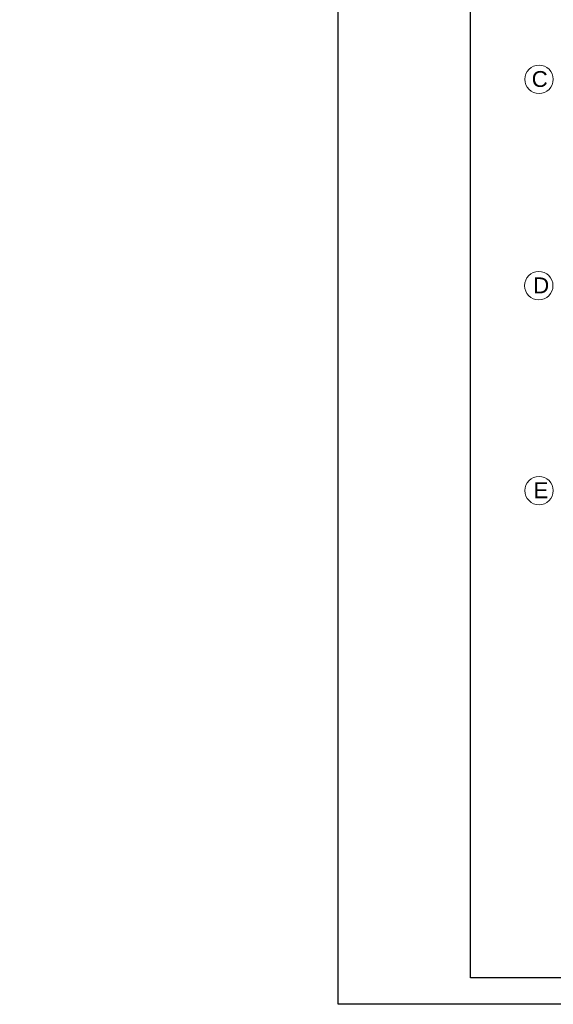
# Model space of a CAD drawing. Header units: millimetres. Extents: x 0 to 27018, y 10208 to 12867.
# Tile 1 of 25: x 10374 to 10878, y 10288 to 11218. Entities that reach past the tile are written whole.
import ezdxf

# ---------------------------------------------------------------- set-up
doc = ezdxf.new("R2010")
doc.units = ezdxf.units.MM
doc.layers.add('opis', color=241, linetype='Continuous', lineweight=13)
doc.layers.add('wymiar', color=13, linetype='Continuous', lineweight=13)
doc.layers.add('Znak północy', color=7, linetype='Continuous')
doc.styles.add('arial CE', font='txt')
doc.styles.add('NOWY 50', font='romans.shx', dxfattribs={"width": 0.75, "height": 10})
doc.dimstyles.new('NOWY 1DO50', dxfattribs={"dimtxt": 20, "dimasz": 5, "dimexe": 5, "dimexo": 5, "dimgap": 2.5, "dimtad": 1, "dimdec": 0, "dimtxsty": 'NOWY 50', "dimblk": 'ARCHTICK', "dimcen": 1.25, "dimdle": 5, "dimclrd": 256, "dimclre": 256, "dimclrt": 256, "dimadec": 0, "dimazin": 0, "dimtfac": 1, "dimtdec": 0, "dimtmove": 1, "dimatfit": 0, "dimldrblk": 'ARCHTICK', "dimfxl": 10, "dimfxlon": 1, "dimlwd": -1, "dimlwe": -1, "dimarcsym": 0})

# ---------------------------------------------------------------- blocks, each defined once
blk = doc.blocks.new('_ArchTick')
at = {"color": 0, "linetype": 'ByBlock', "const_width": 0.15}
blk.add_lwpolyline([(-0.5, -0.5), (0.5, 0.5)], dxfattribs=at)
blk = doc.blocks.new('*D2860')
at = {"layer": 'Defpoints', "color": 0}
for p in [(22030.48, 11076.7), (0, 10892.7), (22190.95, 10892.7)]:
    blk.add_point(p, dxfattribs=at)
at = {"layer": 'wymiar'}
for p, q in [((22190.95, 11081.7), (22190.95, 10887.7)), ((22180.95, 11076.7), (22195.95, 11076.7)), ((22180.95, 10892.7), (22195.95, 10892.7))]:
    blk.add_line(p, q, dxfattribs=at)
at = {"layer": 'wymiar', "linetype": 'ByBlock', "xscale": 5, "yscale": 5, "zscale": 5}
for p, rotation in [((22190.95, 11076.7), 90), ((22190.95, 10892.7), 270)]:
    blk.add_blockref('_ArchTick', p, dxfattribs=dict(at, rotation=rotation))
at = {"layer": 'wymiar', "insert": (22183.45, 10984.7), "char_height": 10, "attachment_point": 5, "rotation": 90, "style": 'NOWY 50'}
blk.add_mtext('184', dxfattribs=at)

msp = doc.modelspace()

# ---------------------------------------------------------------- linework, layer by layer
at = {"layer": 'opis', "color": 0}
for centre in [(10864.7, 11161.41), (10864.43, 10966.45), (10864.7, 10772.85)]:
    msp.add_circle(centre, 13.41, dxfattribs=at)
at = {"layer": 'Znak północy', "ltscale": 10}
for points in [[(10675.06, 11771.9), (11724.68, 11771.9), (11724.68, 10287.55), (10675.06, 10287.55)], [(10800.06, 11746.9), (11699.68, 11746.9), (11699.68, 10312.55), (10800.06, 10312.55)]]:
    msp.add_lwpolyline(points, close=True, dxfattribs=at)

# ---------------------------------------------------------------- texts
at = {"layer": 'opis', "color": 0, "char_height": 15, "attachment_point": 1, "style": 'arial CE'}
for s, insert in [('{\\fArial|b0|i0|c238|p34;\\C7;C }', (10857.76, 11169.22)), ('{\\fArial|b0|i0|c238|p34;\\C7;D }', (10859.17, 10974.26)), ('{\\fArial|b0|i0|c238|p34;\\C7;E }', (10859.44, 10780.65))]:
    msp.add_mtext(s, dxfattribs=dict(at, insert=insert))

# ---------------------------------------------------------------- dimensions: what is measured, and where the dimension line sits
at = {"layer": 'wymiar'}
dim = msp.add_linear_dim(base=(22190.95, 10892.7), p1=(22030.48, 11076.7), p2=(0, 10892.7), angle=90, dimstyle='NOWY 1DO50', dxfattribs=at)
dim.commit()
dim.dimension.update_dxf_attribs({"geometry": '*D2860', "text_midpoint": (22183.45, 10984.7)})

doc.saveas('drawing.dxf')
